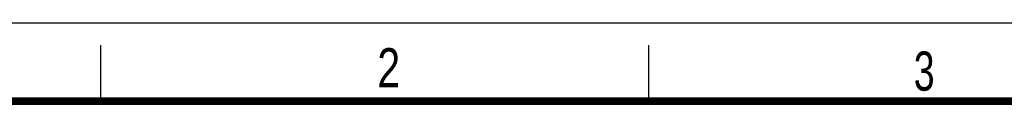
# Model space of a CAD drawing. Header units: millimetres. Extents: x 0 to 210, y 0 to 297.
# Tile 50 of 56: x 49 to 137, y 290 to 297. Entities that reach past the tile are written whole.
import ezdxf

# ---------------------------------------------------------------- set-up
doc = ezdxf.new("R2010")
doc.units = ezdxf.units.MM
doc.header["$LTSCALE"] = 19.36
doc.layers.get('0').update_dxf_attribs({"linetype": 'CONTINUOUS'})
doc.styles.add('TEXTSTYLE_2', font='txt', dxfattribs={"width": 0.75})

msp = doc.modelspace()

# ---------------------------------------------------------------- linework, layer by layer
at = {"color": 2, "linetype": 'CONTINUOUS'}
for p, q in [((0, 297), (210, 297)), ((56, 290), (56, 295)), ((105, 290), (105, 295))]:
    msp.add_line(p, q, dxfattribs=at)
at = {"color": 7, "linetype": 'CONTINUOUS', "const_width": 0.7}
msp.add_lwpolyline([(7, 290), (203, 290)], dxfattribs=at)

# ---------------------------------------------------------------- texts
at = {"color": 5, "linetype": 'CONTINUOUS', "style": 'TEXTSTYLE_2'}
for s, width, p in [('2', 0.785714, (80.73138, 291.23958)), ('3', 0.714286, (128.68391, 290.94286))]:
    msp.add_text(s, height=3.5, dxfattribs=dict(at, width=width)).set_placement(p)

doc.saveas('drawing.dxf')
